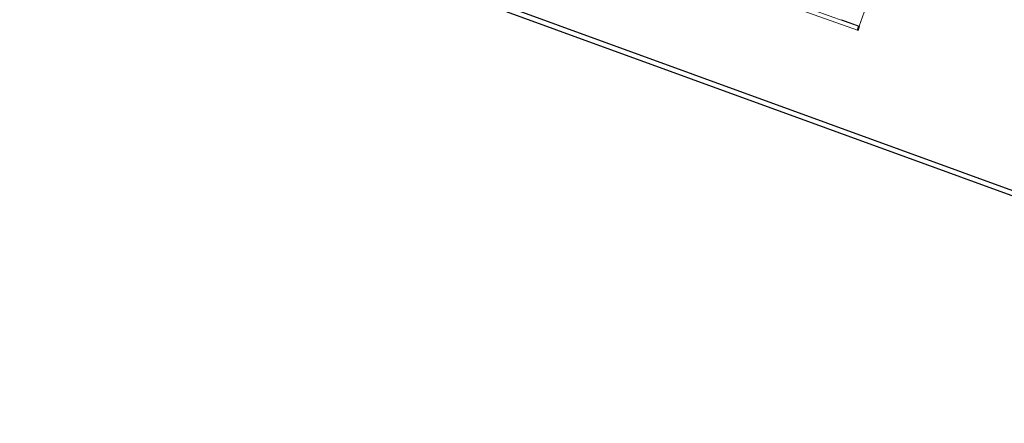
# Model space of a CAD drawing. Header units: metres. Extents: x 136314.7 to 136393.7, y 453293.7 to 453383.2.
# Tile 6 of 95: x 136350.7 to 136362.3, y 453293.7 to 453298.5. Entities that reach past the tile are written whole.
import ezdxf

# ---------------------------------------------------------------- set-up
doc = ezdxf.new("R2010")
doc.units = ezdxf.units.M
for name, color, linetype in [('-DR-nw-vh-kantverharding', 4, 'Continuous'), ('-DR-nw-vh-scheiding verhardingen', 1, 'Continuous'), ('kavelgrens', 211, 'Continuous'), ('SIT_Situatie plgr_4_New_24 Trappen', 7, 'Continuous'), ('SIT_Situatie plgr_4_New_34 Balustrades', 7, 'Continuous')]:
    doc.layers.add(name, color=color, linetype=linetype)

# ---------------------------------------------------------------- blocks, each defined once
blk = doc.blocks.new('woonblok 1 jutfasehof')
at = {"layer": 'SIT_Situatie plgr_4_New_24 Trappen', "color": 252, "linetype": 'Continuous', "lineweight": 0}
for p, q in [((-9970, 2755), (-9666, 3603)), ((-10177, 2830), (-9970, 2755))]:
    blk.add_line(p, q, dxfattribs=at)
at = {"layer": 'SIT_Situatie plgr_4_New_34 Balustrades', "color": 252, "linetype": 'Continuous', "lineweight": 0, "flags": 128}
for points in [[(-9988, 2704), (-9971, 2751), (-11212, 3195), (-11206, 3139)], [(-9982, 2702), (-9966, 2749), (-9977, 2753), (-9994, 2706)]]:
    blk.add_lwpolyline(points, close=True, dxfattribs=at)

msp = doc.modelspace()

# ---------------------------------------------------------------- linework, layer by layer
at = {"layer": '-DR-nw-vh-kantverharding', "flags": 128}
msp.add_lwpolyline([(136355.44, 453299.052), (136369.84, 453293.804)], dxfattribs=at)
at = {"layer": '-DR-nw-vh-scheiding verhardingen', "flags": 128}
msp.add_lwpolyline([(136342.333, 453304.397), (136342.381, 453304.529), (136347.074, 453302.372), (136350.831, 453300.643), (136355.455, 453299.101), (136355.42, 453298.996), (136369.82, 453293.747)], dxfattribs=at)

# ---------------------------------------------------------------- next in the draw order: block references
at = {"layer": 'kavelgrens', "xscale": 0.001, "yscale": 0.001}
msp.add_blockref('woonblok 1 jutfasehof', (136370.569, 453295.701), dxfattribs=at)

doc.saveas('drawing.dxf')
